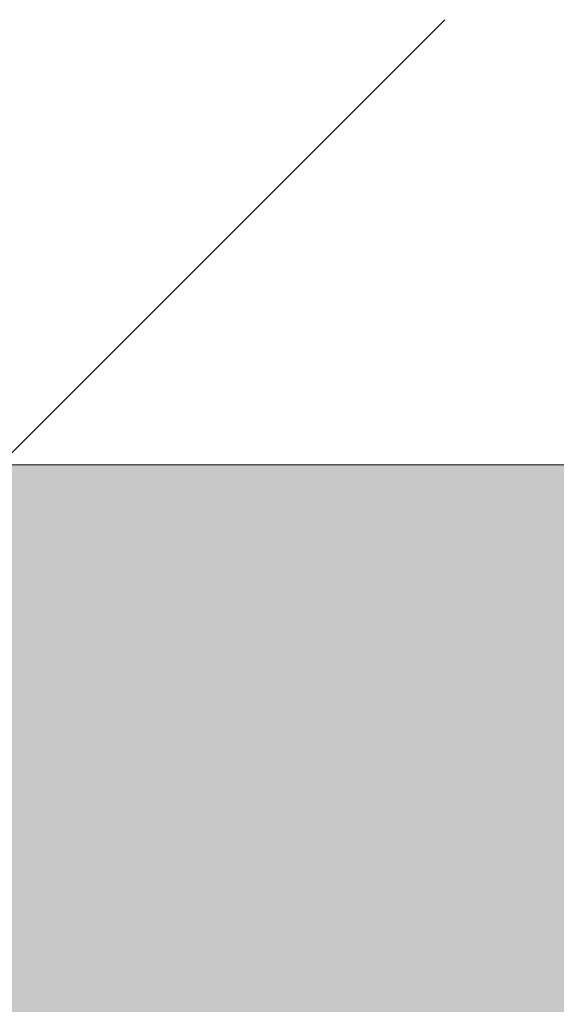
# Model space of a CAD drawing. Header units: millimetres. Extents: x -281 to 145437, y -16481 to 78869.
# Tile 190 of 256: x 21260 to 21518, y 44767 to 45240. Entities that reach past the tile are written whole.
import ezdxf

# ---------------------------------------------------------------- set-up
doc = ezdxf.new("R2010")
doc.units = ezdxf.units.MM
for name, color, linetype, lineweight in [('A--A23__Vloeren', 8, 'Continuous', 5), ('A--A2__Ruwbouw', 8, 'Continuous', 5), ('A--L21__Buitenwanden', 3, 'Continuous', 5)]:
    doc.layers.add(name, color=color, linetype=linetype, lineweight=lineweight)

msp = doc.modelspace()

# ---------------------------------------------------------------- hatches: boundary and pattern name
at = {"layer": 'A--A23__Vloeren'}
h = msp.add_hatch(color=10, dxfattribs=at)
h.paths.add_polyline_path([(18385, 43725), (21990, 43725), (21990, 45026), (19760, 45026), (19760, 44795), (19635, 44795), (19635, 45026), (18385, 45026), (18385, 43980.15)])
h.paths.add_polyline_path([(19695, 43735), (19635, 43736), (19635, 43785), (19693, 43784), (19693.8, 43768), (19735, 43767), (19735, 43735), (19709.2, 43735)])
h.paths.add_polyline_path([(19710, 43770.5), (19709.2, 43770.5), (19695, 43771.5), (19695, 44749.5), (19735, 44748.5), (19735, 43770.5), (19717, 43770.5)])
h.paths.add_polyline_path([(19635, 44735), (19635, 44785), (19735, 44784), (19735, 44752), (19693, 44752), (19693, 44735), (19647.5, 44735)])
at = {"layer": 'A--A2__Ruwbouw'}
h = msp.add_hatch(dxfattribs=at)
h.set_pattern_fill('FP_122', color=256, angle=-315, style=0, pattern_type=2)
h.set_pattern_definition([(225, (20050, 45240), (141.421, -141.421), [])])
h.paths.add_polyline_path([(21990, 45026), (21990, 45240), (18110, 45240), (18110, 45026), (21806.74, 45026)])

# ---------------------------------------------------------------- linework, layer by layer
at = {"layer": 'A--L21__Buitenwanden'}
msp.add_line((19735, 45026), (21990, 45026), dxfattribs=at)

doc.saveas('drawing.dxf')
